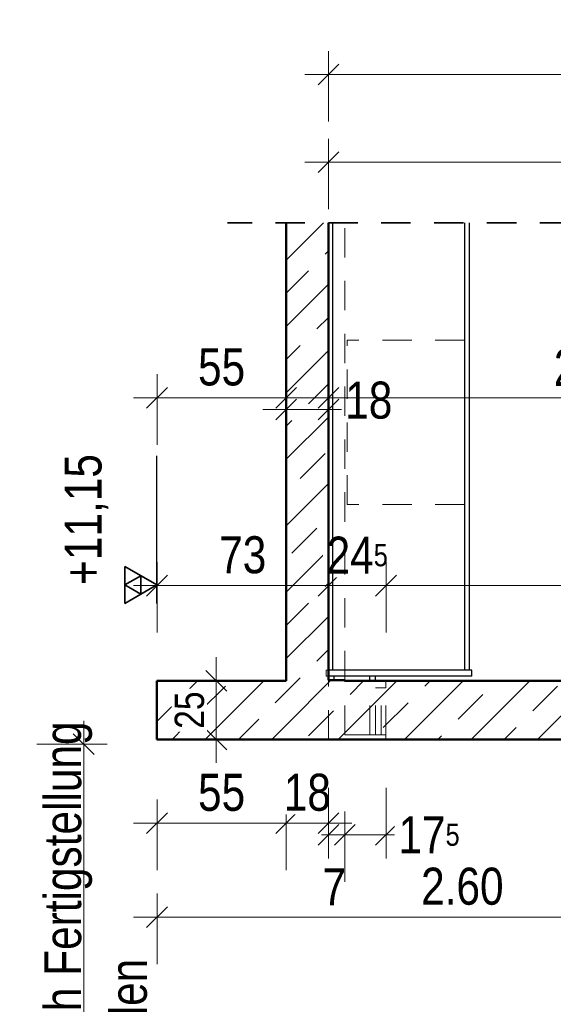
# Model space of a CAD drawing. Header units: millimetres. Extents: x -13 to 146, y -13 to 60.
# Tile 142 of 170: x 52.26 to 54.53, y 15.01 to 19.21. Entities that reach past the tile are written whole.
import ezdxf

# ---------------------------------------------------------------- set-up
doc = ezdxf.new("R2010")
doc.units = ezdxf.units.MM
doc.linetypes.add('HIDDEN', pattern=[0.375, 0.25, -0.125])
for name, color, linetype, lineweight in [('Achsen', 7, 'Continuous', 20), ('Schraffuren', 7, 'Continuous', 20), ('WPG_Lüftung Durchbrüche', 7, 'Continuous', 20)]:
    doc.layers.add(name, color=color, linetype=linetype, lineweight=lineweight)
doc.styles.add('Arial Narrow', font='ARIALN.TTF')
doc.dimstyles.new('Arch_Strakon_dimstyle', dxfattribs={"dimtxt": 11.25, "dimasz": 1, "dimexe": 1.25, "dimexo": 0.0625, "dimgap": 1, "dimtad": 0, "dimdec": 5, "dimzin": 12, "dimdsep": 46, "dimtxsty": 'Arial Narrow', "dimblk": 'Arrowhead_Tick', "dimsah": 1, "dimcen": 0, "dimse1": 1, "dimse2": 1, "dimclrd": 6, "dimclrt": 3, "dimazin": 0, "dimtfac": 1, "dimtdec": 4, "dimtmove": 0, "dimatfit": 3, "dimldrblk": 'NONE', "dimfxl": 1, "dimtvp": 1, "dimtolj": 1, "dimtzin": 0, "dimlwd": 13, "dimarcsym": 2})
pattern_1 = [(45, (0, 0), (-0.14142136, 0.14142136), [0.15, -0.1]), (45, (-0.07071, 0.07071), (-0.14142136, 0.14142136), [])]

# ---------------------------------------------------------------- blocks, each defined once
blk = doc.blocks.new('Arrowhead_Tick')
at = {"color": 0, "linetype": 'Continuous', "lineweight": -2}
for p, q in [((0, 20), (0, -10)), ((-1, 0), (0, 0)), ((10, 0), (0, 0))]:
    blk.add_line(p, q, dxfattribs=at)
at = {"color": 2, "linetype": 'Continuous', "lineweight": 35}
blk.add_line((4.42, 4.42), (-4.42, -4.42), dxfattribs=at)
blk = doc.blocks.new('*D178')
at = {"layer": 'Achsen', "color": 6, "linetype": 'Continuous', "lineweight": 13}
blk.add_line((52.8576, 15.3862), (55.4376, 15.3862), dxfattribs=at)
at = {"layer": 'Defpoints', "color": 0}
for p in [(52.8476, 16.1422), (55.4476, 16.1222), (55.4476, 15.3862)]:
    blk.add_point(p, dxfattribs=at)
at = {"layer": 'Achsen', "color": 6, "lineweight": 13, "xscale": 0.01, "yscale": 0.01, "zscale": 0.01}
for p, rotation in [((55.4476, 15.3862), 359.9999999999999), ((52.8476, 15.3862), 179.9999999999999)]:
    blk.add_blockref('Arrowhead_Tick', p, dxfattribs=dict(at, rotation=rotation))
at = {"layer": 'Achsen', "color": 2, "lineweight": 35, "insert": (54.1476, 15.5166), "char_height": 0.1575, "attachment_point": 5, "style": 'Arial Narrow', "bg_fill": 3, "box_fill_scale": 1.1, "bg_fill_color": 256, "bg_fill_true_color": 13158600, "bg_fill_transparency": 0}
blk.add_mtext('\\A1;2.60', dxfattribs=at)
blk = doc.blocks.new('_None')
blk = doc.blocks.new('*D181')
at = {"layer": 'Achsen', "color": 6, "linetype": 'Continuous', "lineweight": 13}
blk.add_line((52.8576, 17.5972), (53.3876, 17.5972), dxfattribs=at)
at = {"layer": 'Defpoints', "color": 0}
for p in [(53.3976, 18.3422), (53.3976, 17.5972), (52.8476, 16.3922)]:
    blk.add_point(p, dxfattribs=at)
at = {"layer": 'Achsen', "color": 6, "lineweight": 13, "xscale": 0.01, "yscale": 0.01, "zscale": 0.01}
blk.add_blockref('Arrowhead_Tick', (53.3976, 17.5972), dxfattribs=at)
at = {"layer": 'Achsen', "color": 6, "lineweight": 13, "xscale": 0.01, "yscale": 0.01, "zscale": 0.01, "rotation": 180}
blk.add_blockref('Arrowhead_Tick', (52.8476, 17.5972), dxfattribs=at)
at = {"layer": 'Achsen', "color": 2, "lineweight": 35, "insert": (53.1226, 17.7273), "char_height": 0.1575, "attachment_point": 5, "style": 'Arial Narrow', "bg_fill": 3, "box_fill_scale": 1.1, "bg_fill_color": 256, "bg_fill_true_color": 13158600, "bg_fill_transparency": 0}
blk.add_mtext('\\A1;55', dxfattribs=at)
blk = doc.blocks.new('*D182')
at = {"layer": 'Achsen', "color": 6, "linetype": 'Continuous', "lineweight": 13}
blk.add_line((53.4076, 17.5472), (53.5676, 17.5472), dxfattribs=at)
at = {"layer": 'Defpoints', "color": 0}
for p in [(53.3976, 18.3422), (53.5776, 18.3422), (53.5776, 17.5472)]:
    blk.add_point(p, dxfattribs=at)
at = {"layer": 'Achsen', "color": 6, "lineweight": 13, "xscale": 0.01, "yscale": 0.01, "zscale": 0.01}
blk.add_blockref('Arrowhead_Tick', (53.5776, 17.5472), dxfattribs=at)
at = {"layer": 'Achsen', "color": 6, "lineweight": 13, "xscale": 0.01, "yscale": 0.01, "zscale": 0.01, "rotation": 180}
blk.add_blockref('Arrowhead_Tick', (53.3976, 17.5472), dxfattribs=at)
at = {"layer": 'Achsen', "color": 2, "lineweight": 35, "insert": (53.7492, 17.5859), "char_height": 0.1575, "attachment_point": 5, "style": 'Arial Narrow', "bg_fill": 3, "box_fill_scale": 1.1, "bg_fill_color": 256, "bg_fill_true_color": 13158600, "bg_fill_transparency": 0}
blk.add_mtext('\\A1;18', dxfattribs=at)
blk = doc.blocks.new('*D183')
at = {"layer": 'Achsen', "color": 6, "linetype": 'Continuous', "lineweight": 13}
blk.add_line((53.5876, 17.5972), (55.8376, 17.5972), dxfattribs=at)
at = {"layer": 'Defpoints', "color": 0}
for p in [(53.5776, 18.3422), (55.8476, 17.5972), (55.8476, 16.3922)]:
    blk.add_point(p, dxfattribs=at)
at = {"layer": 'Achsen', "color": 6, "lineweight": 13, "xscale": 0.01, "yscale": 0.01, "zscale": 0.01}
blk.add_blockref('Arrowhead_Tick', (55.8476, 17.5972), dxfattribs=at)
at = {"layer": 'Achsen', "color": 6, "lineweight": 13, "xscale": 0.01, "yscale": 0.01, "zscale": 0.01, "rotation": 180}
blk.add_blockref('Arrowhead_Tick', (53.5776, 17.5972), dxfattribs=at)
at = {"layer": 'Achsen', "color": 2, "lineweight": 35, "insert": (54.7126, 17.7263), "char_height": 0.1575, "attachment_point": 5, "style": 'Arial Narrow', "bg_fill": 3, "box_fill_scale": 1.1, "bg_fill_color": 256, "bg_fill_true_color": 13158600, "bg_fill_transparency": 0}
blk.add_mtext('\\A1;2.27', dxfattribs=at)
blk = doc.blocks.new('*D185')
at = {"layer": 'Achsen', "color": 6, "linetype": 'Continuous', "lineweight": 13}
blk.add_line((53.5876, 18.5999), (59.8176, 18.5999), dxfattribs=at)
at = {"layer": 'Defpoints', "color": 0}
for p in [(59.8276, 18.5999), (53.5776, 18.3422), (59.8276, 18.3422)]:
    blk.add_point(p, dxfattribs=at)
at = {"layer": 'Achsen', "color": 6, "lineweight": 13, "xscale": 0.01, "yscale": 0.01, "zscale": 0.01}
blk.add_blockref('Arrowhead_Tick', (59.8276, 18.5999), dxfattribs=at)
at = {"layer": 'Achsen', "color": 6, "lineweight": 13, "xscale": 0.01, "yscale": 0.01, "zscale": 0.01, "rotation": 180}
blk.add_blockref('Arrowhead_Tick', (53.5776, 18.5999), dxfattribs=at)
at = {"layer": 'Achsen', "color": 2, "lineweight": 35, "insert": (56.7026, 18.7303), "char_height": 0.1575, "attachment_point": 5, "style": 'Arial Narrow', "bg_fill": 3, "box_fill_scale": 1.1, "bg_fill_color": 256, "bg_fill_true_color": 13158600, "bg_fill_transparency": 0}
blk.add_mtext('\\A1;6.25', dxfattribs=at)
blk = doc.blocks.new('*D186')
at = {"layer": 'Achsen', "color": 6, "linetype": 'Continuous', "lineweight": 13}
blk.add_line((52.8576, 16.7972), (53.5676, 16.7972), dxfattribs=at)
at = {"layer": 'Defpoints', "color": 0}
for p in [(53.5776, 18.3422), (53.5776, 16.7972), (52.8476, 16.1422)]:
    blk.add_point(p, dxfattribs=at)
at = {"layer": 'Achsen', "color": 6, "lineweight": 13, "xscale": 0.01, "yscale": 0.01, "zscale": 0.01}
blk.add_blockref('Arrowhead_Tick', (53.5776, 16.7972), dxfattribs=at)
at = {"layer": 'Achsen', "color": 6, "lineweight": 13, "xscale": 0.01, "yscale": 0.01, "zscale": 0.01, "rotation": 180}
blk.add_blockref('Arrowhead_Tick', (52.8476, 16.7972), dxfattribs=at)
at = {"layer": 'Achsen', "color": 2, "lineweight": 35, "insert": (53.2126, 16.9276), "char_height": 0.1575, "attachment_point": 5, "style": 'Arial Narrow', "bg_fill": 3, "box_fill_scale": 1.1, "bg_fill_color": 256, "bg_fill_true_color": 13158600, "bg_fill_transparency": 0}
blk.add_mtext('\\A1;73', dxfattribs=at)
blk = doc.blocks.new('*D187')
at = {"layer": 'Achsen', "color": 6, "linetype": 'Continuous', "lineweight": 13}
blk.add_line((53.5876, 16.7972), (53.8126, 16.7972), dxfattribs=at)
at = {"layer": 'Defpoints', "color": 0}
for p in [(53.5776, 18.3422), (53.8226, 16.1422)]:
    blk.add_point(p, dxfattribs=at)
at = {"layer": 'Achsen', "color": 6, "lineweight": 13, "xscale": 0.01, "yscale": 0.01, "zscale": 0.01}
blk.add_blockref('Arrowhead_Tick', (53.8226, 16.7972), dxfattribs=at)
at = {"layer": 'Achsen', "color": 6, "lineweight": 13, "xscale": 0.01, "yscale": 0.01, "zscale": 0.01, "rotation": 180.0000000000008}
blk.add_blockref('Arrowhead_Tick', (53.5776, 16.7972), dxfattribs=at)
at = {"layer": 'Achsen', "color": 2, "lineweight": 35, "insert": (53.7001, 16.9263), "char_height": 0.1575, "attachment_point": 5, "style": 'Arial Narrow', "bg_fill": 3, "box_fill_scale": 1.1, "bg_fill_color": 256, "bg_fill_true_color": 13158600, "bg_fill_transparency": 0}
blk.add_mtext('\\A1;24{\\A1;\\H.6x;\\S5;}', dxfattribs=at)
at = {"layer": 'Defpoints', "color": 0}
blk.add_point((53.8226, 16.7972), dxfattribs=at)
blk = doc.blocks.new('*D188')
at = {"layer": 'Achsen', "color": 6, "linetype": 'Continuous', "lineweight": 13}
blk.add_line((53.8326, 16.7972), (55.8376, 16.7972), dxfattribs=at)
at = {"layer": 'Defpoints', "color": 0}
for p in [(55.8476, 16.7972), (53.8226, 16.1422), (55.8476, 16.1422)]:
    blk.add_point(p, dxfattribs=at)
at = {"layer": 'Achsen', "color": 6, "lineweight": 13, "xscale": 0.01, "yscale": 0.01, "zscale": 0.01}
blk.add_blockref('Arrowhead_Tick', (55.8476, 16.7972), dxfattribs=at)
at = {"layer": 'Achsen', "color": 6, "lineweight": 13, "xscale": 0.01, "yscale": 0.01, "zscale": 0.01, "rotation": 180}
blk.add_blockref('Arrowhead_Tick', (53.8226, 16.7972), dxfattribs=at)
at = {"layer": 'Achsen', "color": 2, "lineweight": 35, "insert": (54.8351, 16.9276), "char_height": 0.1575, "attachment_point": 5, "style": 'Arial Narrow', "bg_fill": 3, "box_fill_scale": 1.1, "bg_fill_color": 256, "bg_fill_true_color": 13158600, "bg_fill_transparency": 0}
blk.add_mtext('\\A1;2.02{\\A1;\\H.6x;\\S5;}', dxfattribs=at)
blk = doc.blocks.new('*D266')
at = {"color": 6, "linetype": 'Continuous', "lineweight": 13}
blk.add_line((52.8576, 15.7862), (53.3876, 15.7862), dxfattribs=at)
at = {"layer": 'Defpoints', "color": 0}
for p in [(53.3976, 16.3922), (52.8476, 16.1422), (53.3976, 15.7862)]:
    blk.add_point(p, dxfattribs=at)
at = {"color": 6, "lineweight": 13, "xscale": 0.01, "yscale": 0.01, "zscale": 0.01}
blk.add_blockref('Arrowhead_Tick', (53.3976, 15.7862), dxfattribs=at)
at = {"color": 6, "lineweight": 13, "xscale": 0.01, "yscale": 0.01, "zscale": 0.01, "rotation": 180}
blk.add_blockref('Arrowhead_Tick', (52.8476, 15.7862), dxfattribs=at)
at = {"color": 2, "lineweight": 35, "insert": (53.1226, 15.9162), "char_height": 0.1575, "attachment_point": 5, "style": 'Arial Narrow', "bg_fill": 3, "box_fill_scale": 1.1, "bg_fill_color": 256, "bg_fill_true_color": 13158600, "bg_fill_transparency": 0}
blk.add_mtext('\\A1;55', dxfattribs=at)
blk = doc.blocks.new('*D267')
at = {"color": 6, "linetype": 'Continuous', "lineweight": 13}
blk.add_line((53.4076, 15.7862), (53.5676, 15.7862), dxfattribs=at)
at = {"layer": 'Defpoints', "color": 0}
for p in [(53.3976, 16.3922), (53.5776, 16.3945), (53.5776, 15.7862)]:
    blk.add_point(p, dxfattribs=at)
at = {"color": 6, "lineweight": 13, "xscale": 0.01, "yscale": 0.01, "zscale": 0.01}
blk.add_blockref('Arrowhead_Tick', (53.5776, 15.7862), dxfattribs=at)
at = {"color": 6, "lineweight": 13, "xscale": 0.01, "yscale": 0.01, "zscale": 0.01, "rotation": 180}
blk.add_blockref('Arrowhead_Tick', (53.3976, 15.7862), dxfattribs=at)
at = {"color": 2, "lineweight": 35, "insert": (53.4876, 15.9166), "char_height": 0.1575, "attachment_point": 5, "style": 'Arial Narrow', "bg_fill": 3, "box_fill_scale": 1.1, "bg_fill_color": 256, "bg_fill_true_color": 13158600, "bg_fill_transparency": 0}
blk.add_mtext('\\A1;18', dxfattribs=at)
blk = doc.blocks.new('*D268')
at = {"color": 6, "linetype": 'Continuous', "lineweight": 13}
for p, q in [((53.5676, 15.7362), (53.5576, 15.7362)), ((53.5776, 15.7362), (53.6476, 15.7362)), ((53.6576, 15.7362), (53.6676, 15.7362))]:
    blk.add_line(p, q, dxfattribs=at)
at = {"layer": 'Defpoints', "color": 0}
for p in [(53.5776, 16.3945), (53.6476, 16.1422), (53.6476, 15.7362)]:
    blk.add_point(p, dxfattribs=at)
at = {"color": 6, "lineweight": 13, "xscale": 0.01, "yscale": 0.01, "zscale": 0.01}
blk.add_blockref('Arrowhead_Tick', (53.5776, 15.7362), dxfattribs=at)
at = {"color": 6, "lineweight": 13, "xscale": 0.01, "yscale": 0.01, "zscale": 0.01, "rotation": 180}
blk.add_blockref('Arrowhead_Tick', (53.6476, 15.7362), dxfattribs=at)
at = {"color": 2, "lineweight": 35, "insert": (53.6023, 15.5156), "char_height": 0.1575, "attachment_point": 5, "style": 'Arial Narrow', "bg_fill": 3, "box_fill_scale": 1.1, "bg_fill_color": 256, "bg_fill_true_color": 13158600, "bg_fill_transparency": 0}
blk.add_mtext('\\A1;7', dxfattribs=at)
blk = doc.blocks.new('*D269')
at = {"color": 6, "linetype": 'Continuous', "lineweight": 13}
blk.add_line((53.6576, 15.7362), (53.8126, 15.7362), dxfattribs=at)
at = {"layer": 'Defpoints', "color": 0}
for p in [(53.6476, 16.1422), (53.8226, 16.1422)]:
    blk.add_point(p, dxfattribs=at)
at = {"color": 6, "lineweight": 13, "xscale": 0.01, "yscale": 0.01, "zscale": 0.01}
blk.add_blockref('Arrowhead_Tick', (53.8226, 15.7362), dxfattribs=at)
at = {"color": 6, "lineweight": 13, "xscale": 0.01, "yscale": 0.01, "zscale": 0.01, "rotation": 180}
blk.add_blockref('Arrowhead_Tick', (53.6476, 15.7362), dxfattribs=at)
at = {"color": 2, "lineweight": 35, "insert": (54.0059, 15.7362), "char_height": 0.1575, "attachment_point": 5, "style": 'Arial Narrow', "bg_fill": 3, "box_fill_scale": 1.1, "bg_fill_color": 256, "bg_fill_true_color": 13158600, "bg_fill_transparency": 0}
blk.add_mtext('\\A1;17{\\A1;\\H.6x;\\S5;}', dxfattribs=at)
at = {"layer": 'Defpoints', "color": 0}
blk.add_point((53.8226, 15.7362), dxfattribs=at)
blk = doc.blocks.new('*D288')
at = {"color": 6, "linetype": 'Continuous', "lineweight": 13}
blk.add_line((52.5355, 10.8013), (52.5355, 16.1122), dxfattribs=at)
at = {"layer": 'Defpoints', "color": 0}
for p in [(52.5355, 16.1222), (55.0026, 16.1222), (55.0026, 10.7913)]:
    blk.add_point(p, dxfattribs=at)
at = {"color": 6, "lineweight": 13, "xscale": 0.01, "yscale": 0.01, "zscale": 0.01}
for p, rotation in [((52.5355, 16.1222), 90), ((52.5355, 10.7913), 270)]:
    blk.add_blockref('Arrowhead_Tick', p, dxfattribs=dict(at, rotation=rotation))
blk = doc.blocks.new('*D402')
at = {"color": 6, "linetype": 'Continuous', "lineweight": 13}
blk.add_line((53.5876, 18.973), (57.1175, 18.973), dxfattribs=at)
at = {"layer": 'Defpoints', "color": 0}
for p in [(57.1275, 18.973), (53.5776, 18.3422), (57.1275, 18.3422)]:
    blk.add_point(p, dxfattribs=at)
at = {"color": 6, "lineweight": 13, "xscale": 0.01, "yscale": 0.01, "zscale": 0.01}
blk.add_blockref('Arrowhead_Tick', (57.1275, 18.973), dxfattribs=at)
at = {"color": 6, "lineweight": 13, "xscale": 0.01, "yscale": 0.01, "zscale": 0.01, "rotation": 180}
blk.add_blockref('Arrowhead_Tick', (53.5776, 18.973), dxfattribs=at)
at = {"color": 2, "lineweight": 35, "insert": (55.3525, 19.1034), "char_height": 0.1575, "attachment_point": 5, "style": 'Arial Narrow', "bg_fill": 3, "box_fill_scale": 1.1, "bg_fill_color": 256, "bg_fill_true_color": 13158600, "bg_fill_transparency": 0}
blk.add_mtext('\\A1;3.55', dxfattribs=at)
blk = doc.blocks.new('*D722')
at = {"color": 6, "linetype": 'Continuous', "lineweight": 13}
blk.add_line((53.1, 16.1522), (53.1, 16.3822), dxfattribs=at)
at = {"layer": 'Defpoints', "color": 0}
for p in [(52.8476, 16.3922), (53.1, 16.3922), (52.8476, 16.1422)]:
    blk.add_point(p, dxfattribs=at)
at = {"color": 6, "lineweight": 13, "xscale": 0.01, "yscale": 0.01, "zscale": 0.01}
for p, rotation in [((53.1, 16.3922), 90), ((53.1, 16.1422), 270)]:
    blk.add_blockref('Arrowhead_Tick', p, dxfattribs=dict(at, rotation=rotation))
at = {"color": 3, "lineweight": 35, "insert": (52.9862, 16.2672), "char_height": 0.125, "attachment_point": 5, "rotation": 90, "style": 'Arial Narrow', "bg_fill": 3, "box_fill_scale": 1.1, "bg_fill_color": 256, "bg_fill_true_color": 13158600, "bg_fill_transparency": 0}
blk.add_mtext('\\A1;25', dxfattribs=at)

msp = doc.modelspace()

# ---------------------------------------------------------------- hatches: boundary and pattern name
at = {"layer": 'Schraffuren', "lineweight": 13}
h = msp.add_hatch(dxfattribs=at)
h.set_pattern_fill('bB', color=6, scale=0.01, angle=45, style=0, pattern_type=2)
h.set_pattern_definition(pattern_1)
h.paths.add_polyline_path([(53.647551, 16.142161), (53.647551, 16.394525), (53.577551, 16.394525), (53.577551, 18.342161), (53.397551, 18.342161), (53.397551, 16.142152)])
h = msp.add_hatch(dxfattribs=at)
h.set_pattern_fill('bB', color=6, scale=0.01, angle=45, style=0, pattern_type=2)
h.set_pattern_definition(pattern_1)
h.paths.add_polyline_path([(53.397551, 16.142152), (53.397551, 16.392162), (52.847551, 16.392162), (52.847551, 16.142162)])
h = msp.add_hatch(dxfattribs=at)
h.set_pattern_fill('bB', color=6, scale=0.01, angle=45, style=0, pattern_type=2)
h.set_pattern_definition(pattern_1)
h.paths.add_polyline_path([(53.647551, 16.142161), (55.847551, 16.142162), (55.847551, 16.392162), (53.647551, 16.392161)])

# ---------------------------------------------------------------- linework, layer by layer
at = {"color": 2, "linetype": 'Continuous', "lineweight": 35}
msp.add_line((52.711156, 16.87875), (52.711156, 16.72125), dxfattribs=at)
at = {"layer": 'WPG_Lüftung Durchbrüche', "color": 9, "linetype": 'Continuous', "lineweight": 0}
msp.add_circle((53.647551, 16.142161), 0.00111, dxfattribs=at)

# ---------------------------------------------------------------- texts
at = {"color": 2, "lineweight": 35, "style": 'Arial Narrow'}
msp.add_text('Typ XT-SQ-WO-      -R0_LR170_X120_H280-L220-D16', height=0.1575, dxfattribs=at).set_placement((47.714248, 18.693883))
at = {"color": 2, "lineweight": 35, "insert": (52.453801, 16.750208), "char_height": 0.1575, "attachment_point": 1, "rotation": 90, "line_spacing_factor": 0.9, "style": 'Arial Narrow'}
msp.add_mtext(' +11,15', dxfattribs=at)
at = {"layer": 'Achsen', "color": 2, "lineweight": 35, "style": 'Arial Narrow'}
msp.add_text('Brückendach Stb. d= 25 cm OK. + 8.55 m, kann erst nach Fertigstellung', height=0.1575, rotation=90.00002, dxfattribs=at).set_placement((52.524703, 10.462091))

# ---------------------------------------------------------------- next in the draw order: dimensions: what is measured, and where the dimension line sits
at = {"layer": 'Achsen', "lineweight": 35}
for base, p1, p2, text, picture, middle in [((53.397551, 17.597206), (52.847551, 16.392161), (53.397551, 18.342161), '55', '*D181', (53.122551, 17.597206)), ((55.447551, 15.386153), (52.847551, 16.142152), (55.447551, 16.122152), '2.60', '*D178', (54.147551, 15.386153))]:
    dim = msp.add_linear_dim(base=base, p1=p1, p2=p2, text=text, dimstyle='Arch_Strakon_dimstyle', override={"dimscale": 0.01, "dimtxt": 15.75, "dimasz": 1, "dimgap": 5, "dimtad": 1, "dimjust": 0, "dimtih": 0, "dimtoh": 0, "dimdec": 5, "dimdsep": 46, "dimtxsty": 'Arial Narrow', "dimclrd": 6, "dimclrt": 2, "dimtix": 1, "dimtofl": 255, "dimtmove": 0, "dimatfit": 2, "dimfxl": 0, "dimfxlon": 0, "dimtvp": 31.746032, "dimtfill": 1, "dimtfillclr": 7, "dimlwd": 13}, dxfattribs=at)
    dim.commit()
    dim.dimension.update_dxf_attribs({"geometry": picture, "text_midpoint": middle, "dimtype": 160})

# ---------------------------------------------------------------- next in the draw order: dimensions: what is measured, and where the dimension line sits
dim = msp.add_linear_dim(base=(53.577551, 17.547206), p1=(53.397551, 18.342161), p2=(53.577551, 18.342161), text='18', dimstyle='Arch_Strakon_dimstyle', override={"dimscale": 0.01, "dimtxt": 15.75, "dimasz": 1, "dimgap": 5, "dimtad": 0, "dimjust": 0, "dimtih": 0, "dimtoh": 0, "dimdec": 5, "dimdsep": 46, "dimtxsty": 'Arial Narrow', "dimclrd": 6, "dimclrt": 2, "dimtix": 0, "dimtofl": 255, "dimtmove": 2, "dimatfit": 2, "dimfxl": 0, "dimfxlon": 0, "dimtvp": 31.746032, "dimtfill": 1, "dimtfillclr": 7, "dimlwd": 13}, dxfattribs=at)
dim.commit()
dim.dimension.update_dxf_attribs({"geometry": '*D182', "text_midpoint": (53.749179, 17.585912), "dimtype": 160})

# ---------------------------------------------------------------- next in the draw order: dimensions: what is measured, and where the dimension line sits
dim = msp.add_linear_dim(base=(55.847551, 17.597206), p1=(53.577551, 18.342161), p2=(55.847551, 16.392162), text='2.27', dimstyle='Arch_Strakon_dimstyle', override={"dimscale": 0.01, "dimtxt": 15.75, "dimasz": 1, "dimgap": 5, "dimtad": 1, "dimjust": 0, "dimtih": 0, "dimtoh": 0, "dimdec": 5, "dimdsep": 46, "dimtxsty": 'Arial Narrow', "dimclrd": 6, "dimclrt": 2, "dimtix": 1, "dimtofl": 255, "dimtmove": 0, "dimatfit": 2, "dimfxl": 0, "dimfxlon": 0, "dimtvp": 31.746032, "dimtfill": 1, "dimtfillclr": 7, "dimlwd": 13}, dxfattribs=at)
dim.commit()
dim.dimension.update_dxf_attribs({"geometry": '*D183', "text_midpoint": (54.712551, 17.597206), "dimtype": 160})

# ---------------------------------------------------------------- next in the draw order: linework, layer by layer
at = {"color": 6, "linetype": 'HIDDEN', "lineweight": 13, "ltscale": 0.5}
msp.add_line((54.157551, 17.142513), (54.157551, 17.842513), dxfattribs=at)

# ---------------------------------------------------------------- next in the draw order: dimensions: what is measured, and where the dimension line sits
at = {"layer": 'Achsen', "lineweight": 35}
dim = msp.add_linear_dim(base=(59.827552, 18.599895), p1=(53.577551, 18.342161), p2=(59.827552, 18.342161), text='6.25', dimstyle='Arch_Strakon_dimstyle', override={"dimscale": 0.01, "dimtxt": 15.75, "dimasz": 1, "dimgap": 5, "dimtad": 1, "dimjust": 0, "dimtih": 0, "dimtoh": 0, "dimdec": 5, "dimdsep": 46, "dimtxsty": 'Arial Narrow', "dimclrd": 6, "dimclrt": 2, "dimtix": 1, "dimtofl": 255, "dimtmove": 0, "dimatfit": 2, "dimfxl": 0, "dimfxlon": 0, "dimtvp": 31.746032, "dimtfill": 1, "dimtfillclr": 7, "dimlwd": 13}, dxfattribs=at)
dim.commit()
dim.dimension.update_dxf_attribs({"geometry": '*D185', "text_midpoint": (56.702551, 18.599895), "dimtype": 160})

# ---------------------------------------------------------------- next in the draw order: dimensions: what is measured, and where the dimension line sits
dim = msp.add_linear_dim(base=(53.577551, 16.797206), p1=(52.847551, 16.142152), p2=(53.577551, 18.342161), text='73', dimstyle='Arch_Strakon_dimstyle', override={"dimscale": 0.01, "dimtxt": 15.75, "dimasz": 1, "dimgap": 5, "dimtad": 1, "dimjust": 0, "dimtih": 0, "dimtoh": 0, "dimdec": 5, "dimdsep": 46, "dimtxsty": 'Arial Narrow', "dimclrd": 6, "dimclrt": 2, "dimtix": 1, "dimtofl": 255, "dimtmove": 0, "dimatfit": 2, "dimfxl": 0, "dimfxlon": 0, "dimtvp": 31.746032, "dimtfill": 1, "dimtfillclr": 7, "dimlwd": 13}, dxfattribs=at)
dim.commit()
dim.dimension.update_dxf_attribs({"geometry": '*D186', "text_midpoint": (53.212551, 16.797206), "dimtype": 160})

# ---------------------------------------------------------------- next in the draw order: linework, layer by layer
at = {"color": 3, "linetype": 'Continuous', "lineweight": 25}
msp.add_line((52.847551, 16.72125), (52.847551, 17.349675), dxfattribs=at)
at = {"color": 2, "linetype": 'Continuous', "lineweight": 35}
for p, q in [((52.847551, 16.8), (52.711156, 16.87875)), ((52.779353, 16.839375), (52.711156, 16.8)), ((52.779353, 16.760625), (52.779353, 16.839375)), ((52.711156, 16.72125), (52.847551, 16.8)), ((52.711156, 16.8), (52.779353, 16.760625))]:
    msp.add_line(p, q, dxfattribs=at)

# ---------------------------------------------------------------- next in the draw order: dimensions: what is measured, and where the dimension line sits
at = {"layer": 'Achsen', "lineweight": 35}
dim = msp.add_linear_dim(base=(53.822551, 16.797206), p1=(53.577551, 18.342161), p2=(53.822551, 16.142162), angle=0, text='24{\\A1;\\H.6x;\\S5;}', dimstyle='Arch_Strakon_dimstyle', override={"dimscale": 0.01, "dimtxt": 15.75, "dimasz": 1, "dimgap": 5, "dimtad": 1, "dimjust": 0, "dimtih": 0, "dimtoh": 0, "dimdec": 5, "dimdsep": 46, "dimtxsty": 'Arial Narrow', "dimclrd": 6, "dimclrt": 2, "dimtix": 1, "dimtofl": 255, "dimtmove": 0, "dimatfit": 2, "dimfxl": 0, "dimfxlon": 0, "dimtvp": 31.746032, "dimtfill": 1, "dimtfillclr": 7, "dimlwd": 13}, dxfattribs=at)
dim.commit()
dim.dimension.update_dxf_attribs({"geometry": '*D187', "text_midpoint": (53.700051, 16.797206), "dimtype": 160})

# ---------------------------------------------------------------- next in the draw order: linework, layer by layer
at = {"color": 6, "linetype": 'HIDDEN', "lineweight": 13, "ltscale": 0.5}
for p, q in [((54.157551, 17.842513), (53.657551, 17.842513)), ((53.657551, 17.142513), (53.657551, 17.842513)), ((54.157551, 17.142513), (53.657551, 17.142513)), ((53.577551, 16.437162), (53.567551, 16.437162))]:
    msp.add_line(p, q, dxfattribs=at)

# ---------------------------------------------------------------- next in the draw order: dimensions: what is measured, and where the dimension line sits
at = {"lineweight": 35}
for base, p1, p2, text, picture, middle in [((57.127545, 18.972964), (53.577551, 18.342161), (57.127545, 18.342161), '3.55', '*D402', (55.352548, 18.972964)), ((53.397551, 15.786153), (52.847551, 16.142152), (53.397551, 16.392161), '55', '*D266', (53.122551, 15.786153))]:
    dim = msp.add_linear_dim(base=base, p1=p1, p2=p2, text=text, dimstyle='Arch_Strakon_dimstyle', override={"dimscale": 0.01, "dimtxt": 15.75, "dimasz": 1, "dimgap": 5, "dimtad": 1, "dimjust": 0, "dimtih": 0, "dimtoh": 0, "dimdec": 5, "dimdsep": 46, "dimtxsty": 'Arial Narrow', "dimclrd": 6, "dimclrt": 2, "dimtix": 1, "dimtofl": 255, "dimtmove": 0, "dimatfit": 2, "dimfxl": 0, "dimfxlon": 0, "dimtvp": 31.746032, "dimtfill": 1, "dimtfillclr": 7, "dimlwd": 13}, dxfattribs=at)
    dim.commit()
    dim.dimension.update_dxf_attribs({"geometry": picture, "text_midpoint": middle, "dimtype": 160})
at = {"layer": 'Achsen', "lineweight": 35}
dim = msp.add_linear_dim(base=(55.847551, 16.797206), p1=(53.822551, 16.142162), p2=(55.847551, 16.142162), text='2.02{\\A1;\\H.6x;\\S5;}', dimstyle='Arch_Strakon_dimstyle', override={"dimscale": 0.01, "dimtxt": 15.75, "dimasz": 1, "dimgap": 5, "dimtad": 1, "dimjust": 0, "dimtih": 0, "dimtoh": 0, "dimdec": 5, "dimdsep": 46, "dimtxsty": 'Arial Narrow', "dimclrd": 6, "dimclrt": 2, "dimtix": 1, "dimtofl": 255, "dimtmove": 0, "dimatfit": 2, "dimfxl": 0, "dimfxlon": 0, "dimtvp": 31.746032, "dimtfill": 1, "dimtfillclr": 7, "dimlwd": 13}, dxfattribs=at)
dim.commit()
dim.dimension.update_dxf_attribs({"geometry": '*D188', "text_midpoint": (54.835051, 16.797206), "dimtype": 160})

# ---------------------------------------------------------------- next in the draw order: linework, layer by layer
at = {"color": 2, "linetype": 'HIDDEN', "lineweight": 35, "ltscale": 0.5}
msp.add_line((57.077545, 18.342161), (53.147551, 18.342161), dxfattribs=at)
at = {"color": 6, "linetype": 'HIDDEN', "lineweight": 13, "ltscale": 0.5}
for p, q in [((53.822551, 16.362162), (53.822551, 16.392161)), ((53.802551, 16.362162), (53.777551, 16.362162)), ((53.822551, 16.362162), (53.802551, 16.362162))]:
    msp.add_line(p, q, dxfattribs=at)
at = {"layer": 'Achsen', "color": 3, "linetype": 'Continuous', "lineweight": 25}
for p, q in [((53.596551, 16.437162), (53.596551, 18.342161)), ((54.158551, 16.437162), (54.158551, 18.342161)), ((54.177551, 16.437162), (54.177551, 18.342161)), ((54.187551, 16.437162), (53.577551, 16.437162)), ((54.187551, 16.412162), (54.187551, 16.437162)), ((53.753551, 16.392161), (53.753551, 16.412162)), ((53.777551, 16.392161), (53.777551, 16.412162))]:
    msp.add_line(p, q, dxfattribs=at)

# ---------------------------------------------------------------- next in the draw order: dimensions: what is measured, and where the dimension line sits
at = {"lineweight": 35}
dim = msp.add_linear_dim(base=(53.577551, 15.786153), p1=(53.397551, 16.392161), p2=(53.577551, 16.394525), text='18', dimstyle='Arch_Strakon_dimstyle', override={"dimscale": 0.01, "dimtxt": 15.75, "dimasz": 1, "dimgap": 5, "dimtad": 1, "dimjust": 0, "dimtih": 0, "dimtoh": 0, "dimdec": 5, "dimdsep": 46, "dimtxsty": 'Arial Narrow', "dimclrd": 6, "dimclrt": 2, "dimtix": 1, "dimtofl": 255, "dimtmove": 0, "dimatfit": 2, "dimfxl": 0, "dimfxlon": 0, "dimtvp": 31.746032, "dimtfill": 1, "dimtfillclr": 7, "dimlwd": 13}, dxfattribs=at)
dim.commit()
dim.dimension.update_dxf_attribs({"geometry": '*D267', "text_midpoint": (53.487551, 15.786153), "dimtype": 160})

# ---------------------------------------------------------------- next in the draw order: linework, layer by layer
at = {"color": 4, "linetype": 'Continuous', "lineweight": 50}
msp.add_line((53.397551, 16.392162), (53.397551, 18.342161), dxfattribs=at)

# ---------------------------------------------------------------- next in the draw order: dimensions: what is measured, and where the dimension line sits
at = {"lineweight": 35}
dim = msp.add_linear_dim(base=(53.647551, 15.736153), p1=(53.577551, 16.394525), p2=(53.647551, 16.142161), text='7', dimstyle='Arch_Strakon_dimstyle', override={"dimscale": 0.01, "dimtxt": 15.75, "dimasz": 1, "dimgap": 5, "dimtad": 0, "dimjust": 0, "dimtih": 0, "dimtoh": 0, "dimdec": 5, "dimdsep": 46, "dimtxsty": 'Arial Narrow', "dimclrd": 6, "dimclrt": 2, "dimtix": 0, "dimtofl": 255, "dimtmove": 2, "dimatfit": 2, "dimfxl": 0, "dimfxlon": 0, "dimtvp": 31.746032, "dimtfill": 1, "dimtfillclr": 7, "dimlwd": 13}, dxfattribs=at)
dim.commit()
dim.dimension.update_dxf_attribs({"geometry": '*D268', "text_midpoint": (53.602269, 15.515628), "dimtype": 160})

# ---------------------------------------------------------------- next in the draw order: linework, layer by layer
at = {"color": 4, "linetype": 'Continuous', "lineweight": 50}
for p, q in [((53.577551, 16.394525), (53.577551, 18.342161)), ((53.647551, 16.394525), (53.577551, 16.394525)), ((53.647551, 16.392161), (53.647551, 16.394525)), ((55.847551, 16.392161), (53.647551, 16.392161))]:
    msp.add_line(p, q, dxfattribs=at)
at = {"color": 6, "linetype": 'HIDDEN', "lineweight": 13, "ltscale": 0.5}
for p, q in [((53.647551, 16.394525), (53.647551, 18.342161)), ((53.567551, 16.412162), (53.567551, 16.437162)), ((53.577551, 16.412162), (53.567551, 16.412162)), ((53.577551, 16.392162), (53.577551, 16.394525)), ((53.647551, 16.392161), (53.577551, 16.392161)), ((53.601551, 16.392162), (53.601551, 16.394525))]:
    msp.add_line(p, q, dxfattribs=at)
at = {"layer": 'Achsen', "color": 3, "linetype": 'Continuous', "lineweight": 25}
for p, q in [((54.187551, 16.412162), (53.577551, 16.412162)), ((53.601551, 16.394525), (53.601551, 16.412162))]:
    msp.add_line(p, q, dxfattribs=at)

# ---------------------------------------------------------------- next in the draw order: dimensions: what is measured, and where the dimension line sits
at = {"lineweight": 35}
dim = msp.add_linear_dim(base=(53.822551, 15.736153), p1=(53.647551, 16.142161), p2=(53.822551, 16.142162), text='17{\\A1;\\H.6x;\\S5;}', dimstyle='Arch_Strakon_dimstyle', override={"dimscale": 0.01, "dimtxt": 15.75, "dimasz": 1, "dimgap": 5, "dimtad": 0, "dimjust": 0, "dimtih": 0, "dimtoh": 0, "dimdec": 5, "dimdsep": 46, "dimtxsty": 'Arial Narrow', "dimclrd": 6, "dimclrt": 2, "dimtix": 0, "dimtofl": 255, "dimtmove": 2, "dimatfit": 2, "dimfxl": 0, "dimfxlon": 0, "dimtvp": 31.746032, "dimtfill": 1, "dimtfillclr": 7, "dimlwd": 13}, dxfattribs=at)
dim.commit()
dim.dimension.update_dxf_attribs({"geometry": '*D269', "text_midpoint": (54.005922, 15.736153), "dimtype": 160})

# ---------------------------------------------------------------- next in the draw order: linework, layer by layer
at = {"color": 6, "linetype": 'HIDDEN', "lineweight": 13, "ltscale": 0.5}
for p, q in [((53.577551, 16.142162), (53.577551, 16.392162)), ((53.647551, 16.162162), (53.647551, 16.392161)), ((53.753551, 16.162162), (53.753551, 16.392161)), ((53.777551, 16.162162), (53.777551, 16.392161)), ((53.802551, 16.162162), (53.802551, 16.362162)), ((53.822551, 16.162162), (53.822551, 16.362162)), ((53.753551, 16.162162), (53.647551, 16.162162)), ((53.777551, 16.162162), (53.753551, 16.162162)), ((53.802551, 16.162162), (53.777551, 16.162162)), ((53.822551, 16.162162), (53.802551, 16.162162)), ((53.822551, 16.142162), (53.822551, 16.162162))]:
    msp.add_line(p, q, dxfattribs=at)
at = {"color": 4, "linetype": 'Continuous', "lineweight": 50}
for p, q in [((53.647551, 16.142152), (53.397551, 16.142152)), ((55.847551, 16.142152), (53.647551, 16.142152))]:
    msp.add_line(p, q, dxfattribs=at)

# ---------------------------------------------------------------- next in the draw order: dimensions: what is measured, and where the dimension line sits
at = {"lineweight": 35}
dim = msp.add_linear_dim(base=(52.535491, 16.122152), p1=(55.002551, 10.791334), p2=(55.002551, 16.122152), angle=90, text=' ', dimstyle='Arch_Strakon_dimstyle', override={"dimscale": 0.01, "dimtxt": 15, "dimasz": 1, "dimgap": 5, "dimtad": 1, "dimjust": 0, "dimtih": 0, "dimtoh": 0, "dimdec": 5, "dimdsep": 46, "dimtxsty": 'Arial Narrow', "dimclrd": 6, "dimclrt": 2, "dimtix": 1, "dimtofl": 255, "dimtmove": 0, "dimatfit": 2, "dimfxl": 0, "dimfxlon": 0, "dimtvp": 33.333333, "dimtfill": 1, "dimtfillclr": 7, "dimlwd": 13}, dxfattribs=at)
dim.commit()
dim.dimension.update_dxf_attribs({"geometry": '*D288', "text_midpoint": (52.535491, 13.456743), "dimtype": 160})

# ---------------------------------------------------------------- next in the draw order: dimensions: what is measured, and where the dimension line sits
dim = msp.add_linear_dim(base=(53.1, 16.392161), p1=(52.847551, 16.142152), p2=(52.847551, 16.392161), angle=90, text='25', dimstyle='Arch_Strakon_dimstyle', override={"dimscale": 0.01, "dimtxt": 12.5, "dimasz": 1, "dimgap": 5, "dimtad": 1, "dimjust": 0, "dimtih": 0, "dimtoh": 0, "dimdec": 5, "dimdsep": 46, "dimtxsty": 'Arial Narrow', "dimclrd": 6, "dimclrt": 3, "dimtix": 1, "dimtofl": 255, "dimtmove": 0, "dimatfit": 2, "dimfxl": 0, "dimfxlon": 0, "dimtvp": 40, "dimtfill": 1, "dimtfillclr": 7, "dimlwd": 13}, dxfattribs=at)
dim.commit()
dim.dimension.update_dxf_attribs({"geometry": '*D722', "text_midpoint": (53.1, 16.267157), "dimtype": 160})

# ---------------------------------------------------------------- next in the draw order: linework, layer by layer
at = {"color": 4, "linetype": 'Continuous', "lineweight": 50}
for p, q in [((52.847551, 16.142162), (52.847551, 16.392162)), ((53.397551, 16.392161), (52.847551, 16.392161)), ((53.397551, 16.142152), (52.847551, 16.142152))]:
    msp.add_line(p, q, dxfattribs=at)

# ---------------------------------------------------------------- next in the draw order: texts
at = {"color": 2, "lineweight": 35, "style": 'Arial Narrow'}
msp.add_text('UZ Achse Gn aus diesem Plan  hergestellt werden', height=0.1575, rotation=90.00002, dxfattribs=at).set_placement((52.804328, 11.167232))

doc.saveas('drawing.dxf')
